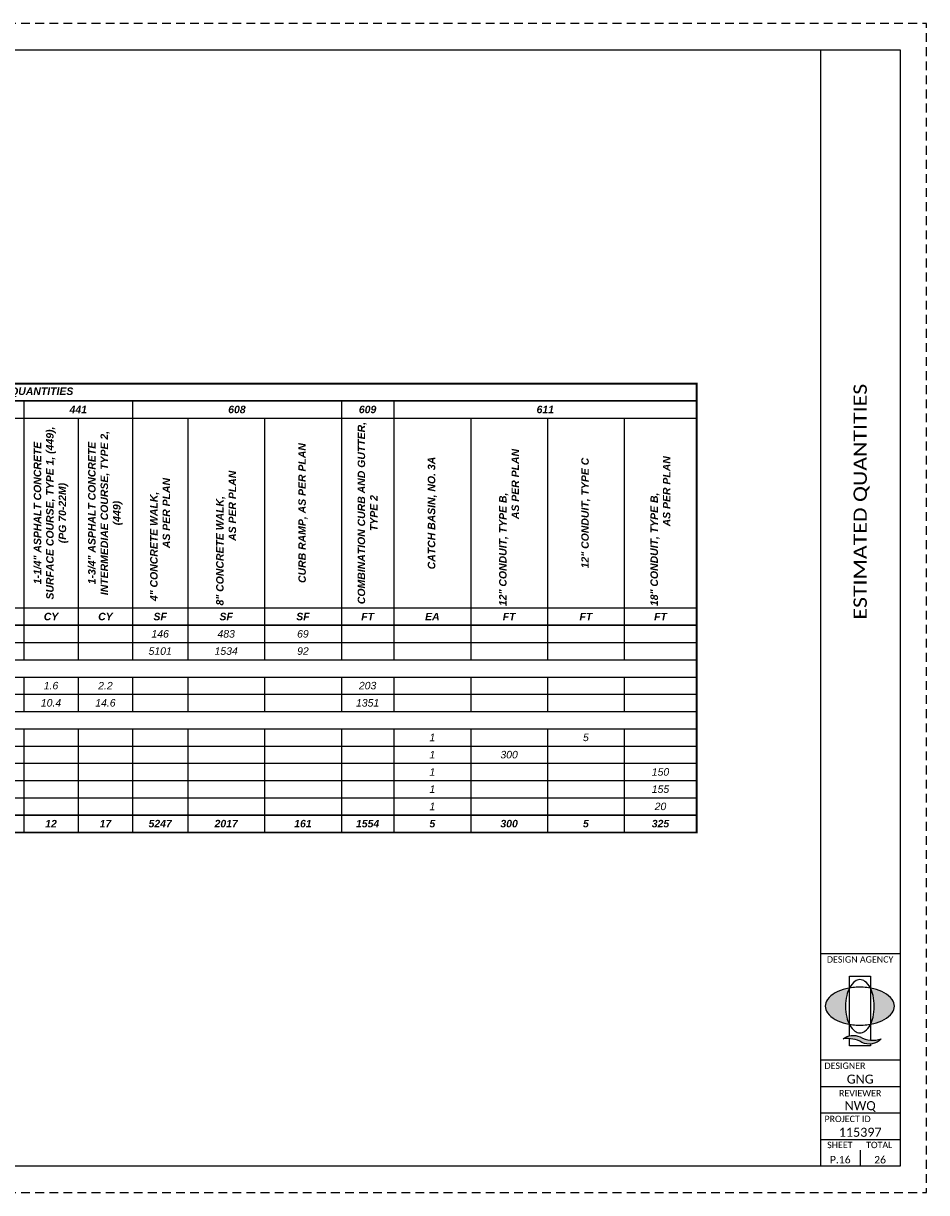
# Paper-space layout 'Layout1' of a CAD drawing. Header units: feet. Extents: x 188.1 to 222.1, y 77.3 to 99.3.
# Tile 2 of 2: x 205.1 to 222.1, y 77.3 to 99.3. Entities that reach past the tile are written whole.
import ezdxf
from ezdxf.enums import TextEntityAlignment as Align

# ---------------------------------------------------------------- set-up
doc = ezdxf.new("R2010")
doc.units = ezdxf.units.FT
doc.header["$MEASUREMENT"] = 0
doc.linetypes.add('OhDOT_USTN3', pattern=[0.22, 0.165, -0.055])
for name, color, linetype in [('SH_Border', 7, 'Continuous'), ('SH_Cut_Line', 7, 'OhDOT_USTN3'), ('SH_Data', 7, 'Continuous'), ('SH_Hatch', 14, 'Continuous'), ('SH_TextM', 7, 'Continuous')]:
    doc.layers.add(name, color=color, linetype=linetype)
doc.styles.add('Font 70-Main Title', font='calibri.ttf', dxfattribs={"width": 1.15, "height": 0.25})
doc.styles.add('Slanted Normal (0.14) Font 31', font='calibri.ttf', dxfattribs={"height": 0.14})
doc.styles.add('Straight Minimum (0.12) Font 30', font='calibri.ttf', dxfattribs={"height": 0.12})
doc.styles.add('Straight Sub-Title (0.17) Font 30', font='calibri.ttf', dxfattribs={"height": 0.17})
doc.styles.add('Straight-Normal', font='calibri.ttf', dxfattribs={"height": 0.14})
doc.styles.add('Straight-Sub Title', font='calibri.ttf', dxfattribs={"height": 0.17})

# ---------------------------------------------------------------- blocks, each defined once
blk = doc.blocks.new('A$C1697e795')
at = {"layer": 'SH_Hatch'}
for points in [[(-0.1098, 0.0898, -0.0615), (-0.0881, 0.1507), (-0.0881, 0.1523, 0.014092), (-0.1171, 0.1465, 0.069705), (-0.2053, 0.1131, 0.105975), (-0.2716, 0.0557, 0.163104), (-0.29, 0.0008, 0.163049), (-0.2716, -0.0541, 0.105975), (-0.2053, -0.1115, 0.069705), (-0.1171, -0.145, 0.014089), (-0.0881, -0.1507, -0.061487), (-0.1098, -0.0898, -0.054987), (-0.1197, 0, -0.054987)], [(0.1108, 0.0898, 0.0615), (0.0891, 0.1507), (0.0891, 0.1523, -0.014092), (0.1182, 0.1465, -0.069705), (0.2063, 0.1131, -0.105975), (0.2727, 0.0557, -0.163104), (0.2911, 0.0008, -0.163049), (0.2727, -0.0541, -0.105975), (0.2063, -0.1115, -0.069705), (0.1182, -0.145, -0.014089), (0.0891, -0.1507, 0.061487), (0.1108, -0.0898, 0.054987), (0.1207, 0, 0.054987)], [(0.0015, -0.2566, 0.297692), (-0.1396, -0.2731, -0.180432), (0.0164, -0.3024, 0.32264), (0.179, -0.273, -0.20237)]]:
    blk.add_hatch(color=256, dxfattribs=at).paths.add_polyline_path(points)
at = {"layer": 'SH_TextM'}
for points in [[(0.1106, -0.0898, 0.054987), (0.1206, 0, 0.054987), (0.1106, 0.0898, 0.0688), (0.0854, 0.1575, 0.105699), (0.0418, 0.2087, 0.165247), (0.0004, 0.2228, 0.165247), (-0.0409, 0.2087, 0.105699), (-0.0845, 0.1575, 0.0688), (-0.1098, 0.0898, 0.054987), (-0.1197, 0, 0.054987), (-0.1098, -0.0898, 0.0688), (-0.0845, -0.1575, 0.105699), (-0.0409, -0.2087, 0.165247), (0.0004, -0.2228, 0.165247), (0.0418, -0.2087, 0.105699), (0.0854, -0.1575, 0.0688)], [(-0.2053, -0.1115, 0.069705), (-0.1171, -0.145, 0.055931), (-0.0006, -0.158, 0.055931), (0.1159, -0.145, 0.069705), (0.2041, -0.1115, 0.105975), (0.2705, -0.0541, 0.163076), (0.2889, 0.0008, 0.163076), (0.2705, 0.0557, 0.105975), (0.2041, 0.1131, 0.069705), (0.1159, 0.1465, 0.055931), (-0.0006, 0.1596, 0.055931), (-0.1171, 0.1465, 0.069705), (-0.2053, 0.1131, 0.105975), (-0.2716, 0.0557, 0.163076), (-0.29, 0.0008, 0.163076), (-0.2716, -0.0541, 0.105975)], [(0.0164, -0.3024, 0.180432), (-0.1396, -0.2731, -0.297692), (0.0015, -0.2566, 0.20237), (0.179, -0.273, -0.32264)]]:
    blk.add_lwpolyline(points, format="xyb", close=True, dxfattribs=at)
for points in [[(-0.0881, -0.2469), (-0.0881, 0.2529), (0.0891, 0.2529), (0.0891, -0.2828)], [(0.0891, -0.3157), (0.0891, -0.332), (-0.0881, -0.332), (-0.0881, -0.2701)]]:
    blk.add_lwpolyline(points, dxfattribs=at)
blk = doc.blocks.new('BLKWO_Title')
at = {"layer": 'SH_Border', "linetype": 'Continuous', "flags": 128}
blk.add_lwpolyline([(0.5, 21.5), (33.5, 21.5), (33.5, 0.5), (0.5, 0.5), (0.5, 21.5)], close=True, dxfattribs=at)
for points in [[(32, 21.5), (32, 0.5)], [(32, 4.5), (33.5, 4.5)], [(32, 2.5), (33.5, 2.5)], [(32, 2), (33.5, 2)], [(32, 1.5), (33.5, 1.5)], [(32, 1), (33.5, 1)]]:
    blk.add_lwpolyline(points, dxfattribs=at)
at = {"layer": 'SH_Border'}
blk.add_lwpolyline([(32.75, 0.8), (32.75, 0.5)], dxfattribs=at)
at = {"layer": 'SH_Cut_Line', "color": 7, "linetype": 'OhDOT_USTN3', "flags": 128}
blk.add_lwpolyline([(0, 0), (34, 0), (34, 22), (0, 22), (0, 0)], close=True, dxfattribs=at)
at = {"layer": 'SH_Border', "xscale": 2.25, "yscale": 2.25, "zscale": 2.25}
blk.add_blockref('A$C1697e795', (32.744, 3.506), dxfattribs=at)
at = {"layer": 'SH_Data', "char_height": 0.12, "style": 'Straight Minimum (0.12) Font 30'}
for s, insert, width, attachment_point in [('DESIGN AGENCY', (32.124, 4.448), 1.94049, 1), ('DESIGNER', (32.078, 2.448), 1.0279, 1), ('REVIEWER', (32.75, 1.931), 1.0279, 2), ('PROJECT ID', (32.078, 1.447), 1.27835, 1), ('SHEET', (32.129, 0.957), 1.0279, 1), ('TOTAL', (32.862, 0.957), 1.0279, 1)]:
    blk.add_mtext(s, dxfattribs=dict(at, insert=insert, width=width, attachment_point=attachment_point))
at = {"layer": 'SH_Data', "style": 'Font 70-Main Title', "width": 1.15, "flags": 8}
blk.add_attdef('TITLEAREA2T', text='', height=0.25, rotation=90, dxfattribs=at).set_placement((32.75, 13), align=Align.MIDDLE_CENTER)
at = {"layer": 'SH_Data', "style": 'Straight-Sub Title'}
for tag, p in [('XXX', (32.75, 2)), ('XXX', (32.75, 1.5)), ('XXXXXX', (32.75, 1))]:
    blk.add_attdef(tag, text='', height=0.17, dxfattribs=at).set_placement(p, align=Align.BOTTOM_CENTER)
at = {"layer": 'SH_Data', "style": 'Straight Sub-Title (0.17) Font 30', "flags": 8}
blk.add_attdef('PROJECT', text='', height=0.25, rotation=90, dxfattribs=at).set_placement((0.721, 0.55), align=Align.MIDDLE_LEFT)
at = {"layer": 'SH_Data', "style": 'Straight-Normal'}
for tag, p in [('SHEETNO', (32.375, 0.551)), ('SHEETTOTAL', (33.125, 0.549))]:
    blk.add_attdef(tag, text='', height=0.14, dxfattribs=at).set_placement(p, align=Align.CENTER)
blk = doc.blocks.new('*A951')
at = {"layer": 'SH_TextM', "color": 7, "linetype": 'Continuous', "ltscale": 0.083333, "const_width": 0.0208}
blk.add_lwpolyline([(16.583, 0), (0, 0), (0, -5.417), (16.583, -5.417)], close=True, dxfattribs=at)
for points in [[(0, -0.208), (16.583, -0.208)], [(3.271, -0.208), (3.271, -5.417)], [(0, -2.917), (16.583, -2.917)], [(0, -5.208), (16.583, -5.208)]]:
    blk.add_lwpolyline(points, dxfattribs=at)
at = {"layer": 'SH_TextM', "color": 7, "linetype": 'Continuous', "ltscale": 0.083333}
for points in [[(0.75, -0.208), (0.75, -3.333)], [(1.219, -0.208), (1.219, -3.333)], [(2.677, -0.208), (2.677, -3.333)], [(5.833, -0.208), (5.833, -3.333)], [(6.49, -0.208), (6.49, -3.333)], [(7.146, -0.208), (7.146, -3.333)], [(7.802, -0.208), (7.802, -3.333)], [(8.458, -0.208), (8.458, -3.333)], [(9.771, -0.208), (9.771, -3.333)], [(12.292, -0.208), (12.292, -3.333)], [(12.927, -0.208), (12.927, -3.333)], [(3.271, -0.417), (16.583, -0.417)], [(3.865, -0.417), (3.865, -3.333)], [(4.521, -0.417), (4.521, -3.333)], [(5.177, -0.417), (5.177, -3.333)], [(9.115, -0.417), (9.115, -3.333)], [(10.438, -0.417), (10.438, -3.333)], [(11.365, -0.417), (11.365, -3.333)], [(13.854, -0.417), (13.854, -3.333)], [(14.781, -0.417), (14.781, -3.333)], [(15.708, -0.417), (15.708, -3.333)], [(1.219, -2.708), (2.677, -2.708)], [(1.948, -2.708), (1.948, -3.333)], [(3.271, -2.708), (16.583, -2.708)], [(0, -3.125), (16.583, -3.125)], [(0, -3.333), (16.583, -3.333)], [(0, -3.542), (16.583, -3.542)], [(0.75, -3.542), (0.75, -3.958)], [(1.219, -3.542), (1.219, -3.958)], [(1.948, -3.542), (1.948, -3.958)], [(2.677, -3.542), (2.677, -3.958)], [(3.865, -3.542), (3.865, -3.958)], [(4.521, -3.542), (4.521, -3.958)], [(5.177, -3.542), (5.177, -3.958)], [(5.833, -3.542), (5.833, -3.958)], [(6.49, -3.542), (6.49, -3.958)], [(7.146, -3.542), (7.146, -3.958)], [(7.802, -3.542), (7.802, -3.958)], [(8.458, -3.542), (8.458, -3.958)], [(9.115, -3.542), (9.115, -3.958)], [(9.771, -3.542), (9.771, -3.958)], [(10.438, -3.542), (10.438, -3.958)], [(11.365, -3.542), (11.365, -3.958)], [(12.292, -3.542), (12.292, -3.958)], [(12.927, -3.542), (12.927, -3.958)], [(13.854, -3.542), (13.854, -3.958)], [(14.781, -3.542), (14.781, -3.958)], [(15.708, -3.542), (15.708, -3.958)], [(0, -3.75), (16.583, -3.75)], [(0, -3.958), (16.583, -3.958)], [(0, -4.167), (16.583, -4.167)], [(0.75, -4.167), (0.75, -5.208)], [(1.219, -4.167), (1.219, -5.208)], [(2.677, -4.167), (2.677, -5.208)], [(3.865, -4.167), (3.865, -5.417)], [(4.521, -4.167), (4.521, -5.417)], [(5.177, -4.167), (5.177, -5.417)], [(5.833, -4.167), (5.833, -5.417)], [(6.49, -4.167), (6.49, -5.417)], [(7.146, -4.167), (7.146, -5.417)], [(7.802, -4.167), (7.802, -5.417)], [(8.458, -4.167), (8.458, -5.417)], [(9.115, -4.167), (9.115, -5.417)], [(9.771, -4.167), (9.771, -5.417)], [(10.438, -4.167), (10.438, -5.417)], [(11.365, -4.167), (11.365, -5.417)], [(12.292, -4.167), (12.292, -5.417)], [(12.927, -4.167), (12.927, -5.417)], [(13.854, -4.167), (13.854, -5.417)], [(14.781, -4.167), (14.781, -5.417)], [(15.708, -4.167), (15.708, -5.417)], [(0, -4.375), (16.583, -4.375)], [(1.948, -4.375), (1.948, -5.208)], [(0, -4.583), (16.583, -4.583)], [(0, -4.792), (16.583, -4.792)], [(0, -5), (16.583, -5)]]:
    blk.add_lwpolyline(points, dxfattribs=at)
at = {"layer": 'SH_TextM', "color": 7, "char_height": 0.09028, "style": 'Slanted Normal (0.14) Font 31'}
for s, insert, attachment_point in [('\\fArial|b1|i1|c0|p34;ESTIMATED QUANTITIES', (8.292, -0.104), 5), ('\\fArial|b1|i1|c0|p34;202', (4.552, -0.312), 5), ('\\fArial|b1|i1|c0|p34;204', (6.161, -0.312), 5), ('\\fArial|b1|i1|c0|p34;301', (6.818, -0.312), 5), ('\\fArial|b1|i1|c0|p34;304', (7.474, -0.312), 5), ('\\fArial|b1|i1|c0|p34;407', (8.13, -0.312), 5), ('\\fArial|b1|i1|c0|p34;441', (9.115, -0.312), 5), ('\\fArial|b1|i1|c0|p34;608', (11.031, -0.312), 5), ('\\fArial|b1|i1|c0|p34;609', (12.609, -0.312), 5), ('\\fArial|b1|i1|c0|p34;611', (14.755, -0.312), 5), ('\\fArial|b1|i1|c0|p34;FROM', (1.583, -2.812), 5), ('\\fArial|b1|i1|c0|p34;TO', (2.312, -2.812), 5), ('\\fArial|b1|i1|c0|p34;SY', (3.568, -2.812), 5), ('\\fArial|b1|i1|c0|p34;SF', (10.104, -2.812), 5), ('\\fArial|b1|i1|c0|p34;SF', (10.901, -2.812), 5), ('\\fArial|b1|i1|c0|p34;SF', (11.828, -2.812), 5), ('\\fArial|b1|i1|c0|p34;FT', (12.609, -2.812), 5), ('\\fArial|b1|i1|c0|p34;EA', (13.391, -2.812), 5), ('\\fArial|b1|i1|c0|p34;FT', (14.318, -2.812), 5), ('\\fArial|b1|i1|c0|p34;FT', (15.245, -2.812), 5), ('\\fArial|b1|i1|c0|p34;FT', (16.146, -2.812), 5), ('\\fArial|b0|i1|c0|p34;WK-1', (0.984, -3.021), 5), ('\\fArial|b0|i1|c0|p34;11+35.00', (1.583, -3.021), 5), ('\\fArial|b0|i1|c0|p34;13+06.03', (2.312, -3.021), 5), ('\\fArial|b0|i1|c0|p34;RT', (2.974, -3.021), 5), ('\\fArial|b0|i1|c0|p34;146', (10.104, -3.021), 5), ('\\fArial|b0|i1|c0|p34;483', (10.901, -3.021), 5), ('\\fArial|b0|i1|c0|p34;69', (11.828, -3.021), 5), ('\\fArial|b0|i1|c0|p34;WK-2', (0.984, -3.229), 5), ('\\fArial|b0|i1|c0|p34;13+32.33', (1.583, -3.229), 5), ('\\fArial|b0|i1|c0|p34;26+75.76', (2.312, -3.229), 5), ('\\fArial|b0|i1|c0|p34;RT', (2.974, -3.229), 5), ('\\fArial|b0|i1|c0|p34;1793', (4.193, -3.229), 5), ('\\fArial|b0|i1|c0|p34;5101', (10.104, -3.229), 5), ('\\fArial|b0|i1|c0|p34;1534', (10.901, -3.229), 5), ('\\fArial|b0|i1|c0|p34;92', (11.828, -3.229), 5), ('\\fArial|b0|i1|c0|p34;CG-1', (0.984, -3.646), 5), ('\\fArial|b0|i1|c0|p34;11+32.58', (1.583, -3.646), 5), ('\\fArial|b0|i1|c0|p34;13+10.34', (2.312, -3.646), 5), ('\\fArial|b0|i1|c0|p34;RT', (2.974, -3.646), 5), ('\\fArial|b0|i1|c0|p34;328', (3.568, -3.646), 5), ('\\fArial|b0|i1|c0|p34;112.8', (6.161, -3.646), 5), ('\\fArial|b0|i1|c0|p34;7.5', (6.818, -3.646), 5), ('\\fArial|b0|i1|c0|p34;18.8', (7.474, -3.646), 5), ('\\fArial|b0|i1|c0|p34;2.5', (8.13, -3.646), 5), ('\\fArial|b0|i1|c0|p34;1.6', (8.786, -3.646), 5), ('\\fArial|b0|i1|c0|p34;2.2', (9.443, -3.646), 5), ('\\fArial|b0|i1|c0|p34;203', (12.609, -3.646), 5), ('\\fArial|b0|i1|c0|p34;CG-2', (0.984, -3.854), 5), ('\\fArial|b0|i1|c0|p34;13+27.20', (1.583, -3.854), 5), ('\\fArial|b0|i1|c0|p34;26+65.76', (2.312, -3.854), 5), ('\\fArial|b0|i1|c0|p34;RT', (2.974, -3.854), 5), ('\\fArial|b0|i1|c0|p34;1197', (3.568, -3.854), 5), ('\\fArial|b0|i1|c0|p34;750.6', (6.161, -3.854), 5), ('\\fArial|b0|i1|c0|p34;50.0', (6.818, -3.854), 5), ('\\fArial|b0|i1|c0|p34;125.1', (7.474, -3.854), 5), ('\\fArial|b0|i1|c0|p34;16.5', (8.13, -3.854), 5), ('\\fArial|b0|i1|c0|p34;10.4', (8.786, -3.854), 5), ('\\fArial|b0|i1|c0|p34;14.6', (9.443, -3.854), 5), ('\\fArial|b0|i1|c0|p34;1351', (12.609, -3.854), 5), ('\\fArial|b0|i1|c0|p34;CB-1', (0.984, -4.271), 5), ('\\fArial|b0|i1|c0|p34;12+98.12', (1.948, -4.271), 5), ('\\fArial|b0|i1|c0|p34;RT', (2.974, -4.271), 5), ('\\fArial|b0|i1|c0|p34;1', (4.849, -4.271), 5), ('\\fArial|b0|i1|c0|p34;5', (5.505, -4.271), 5), ('\\fArial|b0|i1|c0|p34;1', (13.391, -4.271), 5), ('\\fArial|b0|i1|c0|p34;5', (15.245, -4.271), 5), ('\\fArial|b0|i1|c0|p34;CB-2', (0.984, -4.479), 5), ('\\fArial|b0|i1|c0|p34;14+50.00', (1.906, -4.479), 6), ('\\fArial|b0|i1|c0|p34;17+50.00', (2.635, -4.479), 6), ('\\fArial|b0|i1|c0|p34;RT', (2.974, -4.479), 5), ('\\fArial|b0|i1|c0|p34;1', (13.391, -4.479), 5), ('\\fArial|b0|i1|c0|p34;300', (14.318, -4.479), 5), ('\\fArial|b0|i1|c0|p34;CB-3', (0.984, -4.688), 5), ('\\fArial|b0|i1|c0|p34;17+50.00', (1.906, -4.688), 6), ('\\fArial|b0|i1|c0|p34;19+00.00', (2.635, -4.688), 6), ('\\fArial|b0|i1|c0|p34;RT', (2.974, -4.688), 5), ('\\fArial|b0|i1|c0|p34;2', (4.849, -4.688), 5), ('\\fArial|b0|i1|c0|p34;225', (5.505, -4.688), 5), ('\\fArial|b0|i1|c0|p34;1', (13.391, -4.688), 5), ('\\fArial|b0|i1|c0|p34;150', (16.146, -4.688), 5), ('\\fArial|b0|i1|c0|p34;CB-4', (0.984, -4.896), 5), ('\\fArial|b0|i1|c0|p34;19+00.00', (1.906, -4.896), 6), ('\\fArial|b0|i1|c0|p34;20+55.00', (2.635, -4.896), 6), ('\\fArial|b0|i1|c0|p34;RT', (2.974, -4.896), 5), ('\\fArial|b0|i1|c0|p34;1', (13.391, -4.896), 5), ('\\fArial|b0|i1|c0|p34;155', (16.146, -4.896), 5), ('\\fArial|b0|i1|c0|p34;CB-5', (0.984, -5.104), 5), ('\\fArial|b0|i1|c0|p34;20+55.00', (1.906, -5.104), 6), ('\\fArial|b0|i1|c0|p34;20+75.00', (2.635, -5.104), 6), ('\\fArial|b0|i1|c0|p34;RT', (2.974, -5.104), 5), ('\\fArial|b0|i1|c0|p34;1', (13.391, -5.104), 5), ('\\fArial|b0|i1|c0|p34;20', (16.146, -5.104), 5), ('\\fArial|b1|i1|c0|p34;TOTALS CARRIED TO GENERAL SUMMARY', (1.635, -5.312), 5), ('\\fArial|b1|i1|c0|p34;1525', (3.568, -5.312), 5), ('\\fArial|b1|i1|c0|p34;1793', (4.193, -5.312), 5), ('\\fArial|b1|i1|c0|p34;3', (4.849, -5.312), 5), ('\\fArial|b1|i1|c0|p34;230', (5.505, -5.312), 5), ('\\fArial|b1|i1|c0|p34;863', (6.161, -5.312), 5), ('\\fArial|b1|i1|c0|p34;58', (6.818, -5.312), 5), ('\\fArial|b1|i1|c0|p34;144', (7.474, -5.312), 5), ('\\fArial|b1|i1|c0|p34;19', (8.13, -5.312), 5), ('\\fArial|b1|i1|c0|p34;12', (8.786, -5.312), 5), ('\\fArial|b1|i1|c0|p34;17', (9.443, -5.312), 5), ('\\fArial|b1|i1|c0|p34;5247', (10.104, -5.312), 5), ('\\fArial|b1|i1|c0|p34;2017', (10.901, -5.312), 5), ('\\fArial|b1|i1|c0|p34;161', (11.828, -5.312), 5), ('\\fArial|b1|i1|c0|p34;1554', (12.609, -5.312), 5), ('\\fArial|b1|i1|c0|p34;5', (13.391, -5.312), 5), ('\\fArial|b1|i1|c0|p34;300', (14.318, -5.312), 5), ('\\fArial|b1|i1|c0|p34;5', (15.245, -5.312), 5), ('\\fArial|b1|i1|c0|p34;325', (16.146, -5.312), 5)]:
    blk.add_mtext(s, dxfattribs=dict(at, insert=insert, attachment_point=attachment_point))
at = {"layer": 'SH_TextM', "color": 7, "attachment_point": 5, "rotation": 90, "style": 'Slanted Normal (0.14) Font 31'}
for s, insert, char_height, width in [('\\fArial|b1|i1|c0|p34;WALK REMOVED, AS PER PLAN                                                (CAD GENERATED AREA)', (4.193, -1.562), 0.090278, 2.29167), ('\\fArial|b1|i1|c0|p34;6" ASPHALT CONCRETE BASE, PG64-22, (449)', (6.818, -1.562), 0.09028, 2.29167), ('\\fArial|b1|i1|c0|p34;1-1/4" ASPHALT CONCRETE SURFACE COURSE, TYPE 1, (449), (PG 70-22M)', (8.786, -1.562), 0.09028, 2.29167), ('\\fArial|b1|i1|c0|p34;1-3/4" ASPHALT CONCRETE INTERMEDIAE COURSE, TYPE 2, (449)', (9.443, -1.562), 0.09028, 2.29167), ('\\fArial|b1|i1|c0|p34;4" CONCRETE WALK,                        AS PER PLAN', (10.104, -1.562), 0.09028, 2.29167), ('\\fArial|b1|i1|c0|p34;8" CONCRETE WALK,                                 AS PER PLAN', (10.901, -1.562), 0.09028, 2.29167), ('\\fArial|b1|i0|c0|p34;PAVEMENT REMOVED                                                             (CAD GENERATED AREA)', (3.568, -1.562), 0.090278, 2.29167), ('\\fArial|b1|i1|c0|p34;PIPE REMOVED, 24" AND UNDER', (5.505, -1.562), 0.09028, 2.29167), ('\\fArial|b1|i1|c0|p34;TACK COAT                                    (0.055 GAL/SY)', (8.13, -1.562), 0.09028, 2.29167), ('\\fArial|b1|i1|c0|p34;COMBINATION CURB AND GUTTER, TYPE 2', (12.609, -1.562), 0.09028, 2.29167), ('\\fArial|b1|i1|c0|p34;SUBGRADE COMPACTION', (6.161, -1.562), 0.09028, 2.29167), ('\\fArial|b1|i1|c0|p34;CATCH BASIN REMOVED', (4.849, -1.562), 0.09028, 2.29167), ('\\fArial|b1|i1|c0|p34;6" AGGREGATE BASE', (7.474, -1.562), 0.09028, 2.29167), ('\\fArial|b1|i1|c0|p34;12" CONDUIT, TYPE C', (15.245, -1.562), 0.09028, 2.29167), ('\\fArial|b1|i1|c0|p34;12" CONDUIT, TYPE B,                                               AS PER PLAN', (14.318, -1.562), 0.09028, 2.29167), ('\\fArial|b1|i1|c0|p34;18" CONDUIT, TYPE B,                                          AS PER PLAN ', (16.146, -1.562), 0.09028, 2.29167), ('\\fArial|b1|i0|c0|p34;SIDE', (2.974, -1.562), 0.09028, 2.70833)]:
    blk.add_mtext(s, dxfattribs=dict(at, insert=insert, char_height=char_height, width=width))
at = {"layer": 'SH_TextM', "color": 7, "char_height": 0.09028, "attachment_point": 5, "rotation": 90, "style": 'Slanted Normal (0.14) Font 31'}
for s, insert in [('\\fArial|b1|i1|c0|p34;CURB RAMP, AS PER PLAN', (11.828, -1.562)), ('\\fArial|b1|i1|c0|p34;CATCH BASIN, NO. 3A', (13.391, -1.562)), ('\\fArial|b1|i0|c0|p34;REFERENCE NO.', (0.984, -1.562)), ('\\fArial|b1|i0|c0|p34;SHEET NO.', (0.375, -1.562))]:
    blk.add_mtext(s, dxfattribs=dict(at, insert=insert))
at = {"layer": 'SH_TextM', "color": 7, "char_height": 0.09028, "attachment_point": 5, "style": 'Slanted Normal (0.14) Font 31'}
for s, insert, width in [('\\fArial|b1|i0|c0|p34;STATIONING', (1.948, -1.458), 1.375), ('\\fArial|b1|i1|c0|p34;SF', (4.193, -2.812), 0.57292), ('\\fArial|b1|i1|c0|p34;EA', (4.849, -2.812), 0.57292), ('\\fArial|b1|i1|c0|p34;FT', (5.505, -2.812), 0.57292), ('\\fArial|b1|i1|c0|p34;SY', (6.161, -2.812), 0.57292), ('\\fArial|b1|i1|c0|p34;CY', (6.818, -2.812), 0.57292), ('\\fArial|b1|i1|c0|p34;CY', (7.474, -2.812), 0.57292), ('\\fArial|b1|i1|c0|p34;GAL', (8.13, -2.812), 0.57292), ('\\fArial|b1|i1|c0|p34;CY', (8.786, -2.812), 0.57292), ('\\fArial|b1|i1|c0|p34;CY', (9.443, -2.812), 0.57292)]:
    blk.add_mtext(s, dxfattribs=dict(at, insert=insert, width=width))

psp = doc.layouts.get("Layout1")

# ---------------------------------------------------------------- block references
at = {"layer": 'SH_Border'}
ref = psp.add_blockref('BLKWO_Title', (188.099, 77.348), dxfattribs=at)
ref.add_attrib('TITLEAREA2T', 'ESTIMATED QUANTITIES', dxfattribs={"layer": 'SH_Data', "height": 0.25, "rotation": 90, "style": 'Font 70-Main Title', "width": 1.15}).set_placement((220.849, 90.348), align=Align.MIDDLE_CENTER)
ref.add_attrib('XXXXXX', '115397', dxfattribs={"layer": 'SH_Data', "height": 0.17, "style": 'Straight-Sub Title'}).set_placement((220.849, 78.348), align=Align.BOTTOM_CENTER)
ref.add_attrib('XXX', 'GNG', dxfattribs={"layer": 'SH_Data', "height": 0.17, "style": 'Straight-Sub Title'}).set_placement((220.849, 79.348), align=Align.BOTTOM_CENTER)
ref.add_attrib('XXX', 'NWQ', dxfattribs={"layer": 'SH_Data', "height": 0.17, "style": 'Straight-Sub Title'}).set_placement((220.849, 78.848), align=Align.BOTTOM_CENTER)
ref.add_attrib('SHEETNO', 'P.16', dxfattribs={"layer": 'SH_Data', "height": 0.14, "style": 'Straight-Normal'}).set_placement((220.474, 77.899), align=Align.CENTER)
ref.add_attrib('SHEETTOTAL', '26', dxfattribs={"layer": 'SH_Data', "height": 0.14, "style": 'Straight-Normal'}).set_placement((221.224, 77.897), align=Align.CENTER)
at = {"layer": 'SH_TextM', "xscale": 1.558483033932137, "yscale": 1.558483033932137, "zscale": 1.558483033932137}
psp.add_blockref('*A951', (191.927, 92.569), dxfattribs=at)

doc.saveas('drawing.dxf')
